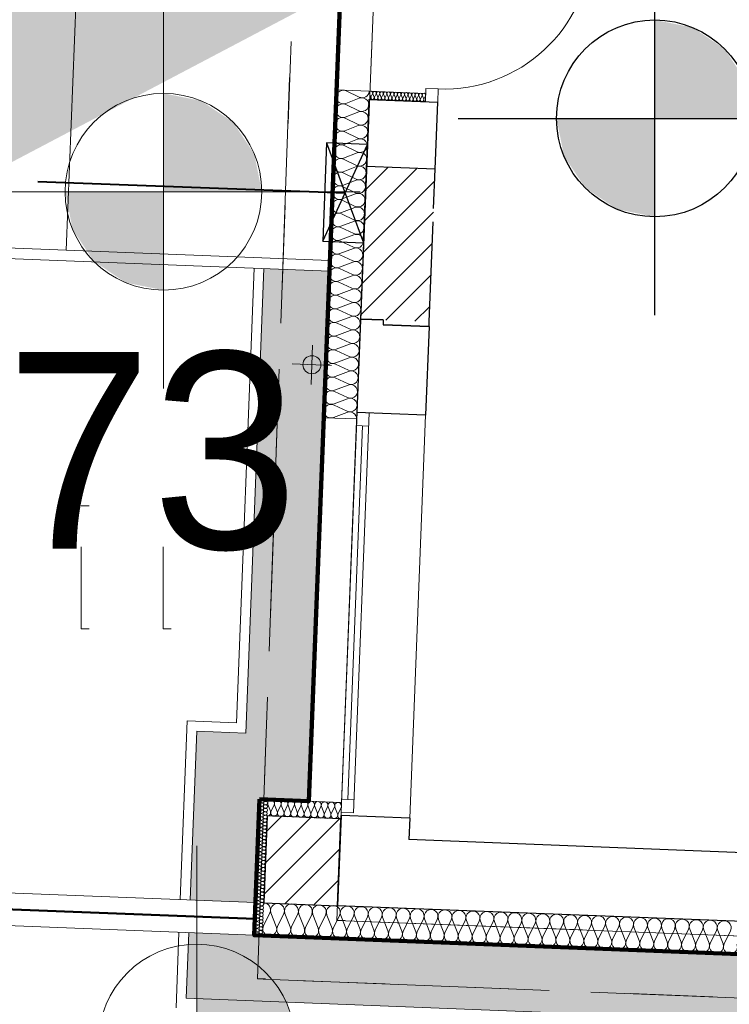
# Model space of a CAD drawing. Extents: x -134780 to 5540120, y 74663 to 5964901.
# Tile 22 of 71: x 5539577.62 to 5539581.95, y 5961325.86 to 5961331.86. Entities that reach past the tile are written whole.
import ezdxf

# ---------------------------------------------------------------- set-up
doc = ezdxf.new("R2010")
doc.units = 0
doc.header["$MEASUREMENT"] = 0
doc.set_wipeout_variables(frame=1)
doc.linetypes.add('L_0_03', pattern=[1, 0.5, -0.5])
doc.linetypes.add('L_0_06', pattern=[2, 1.5, -0.5])
for name, color, linetype, lineweight in [('0_Nr_Pióra__7', 7, 'Continuous', 13), ('312_budynek_ewidencyjny_Nr_Pióra__7', 7, 'Continuous', 13), ('_gaz', 2, 'Continuous', 90), ('Arch drogi_Nr_Pióra__21', 7, 'Continuous', 9), ('Arch rynny_Nr_Pióra__21', 7, 'Continuous', 9), ('Arch schody_Nr_Pióra__21', 7, 'Continuous', 9), ('Arch wyburzenia_Nr_Pióra__46', 5, 'Continuous', 13), ('Arch wykończenie_Nr_Pióra__46', 5, 'Continuous', 13), ('arch wypelnienia_Nr_Pióra__118', 7, 'Continuous', 211), ('arch wypelnienia_Nr_Pióra__55', 214, 'Continuous', 25), ('Arch ściany nośne_Nr_Pióra__21', 7, 'Continuous', 9), ('Arch ściany nośne_Nr_Pióra__27', 7, 'Continuous', 30), ('bt_Nr_Pióra__7', 7, 'Continuous', 13), ('INWENT RZĘDNE_Nr_Pióra__15', 214, 'Continuous', 25), ('INWENT RZĘDNE_Nr_Pióra__21', 7, 'Continuous', 9), ('INWENT.ŚCIANY_Nr_Pióra__1', 7, 'Continuous', 25), ('mapa', 7, 'Continuous', 13), ('trawnik_Nr_Pióra__7', 7, 'Continuous', 13), ('zasuwa_lub_zawor_Nr_Pióra__7', 7, 'Continuous', 13)]:
    doc.layers.add(name, color=color, linetype=linetype, lineweight=lineweight)
for name, color, linetype, lineweight, true_color in [('Arch balustrady_Nr_Pióra__86', 7, 'Continuous', 50, 0x5555ff), ('Arch ocieplenie_Nr_Pióra__22', 7, 'Continuous', 9, 0x7f7f7f), ('Arch okna_Nr_Pióra__4', 7, 'Continuous', 9, 0x029e21), ('arch wypelnienia_Nr_Pióra__17', 7, 'Continuous', 15, 0xdcd705)]:
    doc.layers.add(name, color=color, linetype=linetype, lineweight=lineweight, true_color=true_color)
for name, color, linetype in [('Arch ocieplenie', 7, 'Continuous'), ('gaz', 2, 'Continuous'), ('INWENT RZĘDNE', 7, 'Continuous')]:
    doc.layers.add(name, color=color, linetype=linetype)
doc.styles.add('GENERATED_STYLE_1', font='txt')
pattern_1 = [(45, (5539713.8376, 5961225.37486), (-0.09192388, 0.09192388), [])]

# ---------------------------------------------------------------- blocks, each defined once
blk = doc.blocks.new('Koty wysokościowe_17', base_point=(-135335.6, 105438.2))
at = {"layer": 'INWENT RZĘDNE_Nr_Pióra__21', "linetype": 'Continuous'}
for points in [[(-135335.6, 105438.2), (-134735.6, 105438.2), (-134781.3, 105667.8), (-134911.3, 105862.5), (-135106, 105992.5), (-135335.6, 106038.2)], [(-135335.6, 105438.2), (-135935.6, 105438.2), (-135889.9, 105208.6), (-135759.8, 105013.9), (-135565.2, 104883.9), (-135335.6, 104838.2)]]:
    blk.add_hatch(color=256, dxfattribs=at).paths.add_polyline_path(points, flags=0)
for p, q in [((-135335.6, 104238.2), (-135335.6, 106638.2)), ((-136535.6, 105438.2), (-134135.6, 105438.2))]:
    blk.add_line(p, q, dxfattribs=at)
blk.add_circle((-135335.6, 105438.2), 600, dxfattribs=at)
at = {"layer": 'INWENT RZĘDNE_Nr_Pióra__21', "insert": (-138528.9, 103038.5), "char_height": 1200, "attachment_point": 7, "style": 'GENERATED_STYLE_1'}
blk.add_mtext('{85,73}', dxfattribs=at)
blk = doc.blocks.new('Koty wysokościowe_15', base_point=(-135133.2, 100250.6))
at = {"layer": 'INWENT RZĘDNE_Nr_Pióra__21', "linetype": 'Continuous'}
blk.add_hatch(color=256, dxfattribs=at).paths.add_polyline_path([(-135133.2, 100250.6), (-134533.2, 100250.6), (-134578.9, 100480.2), (-134709, 100674.9), (-134903.6, 100804.9), (-135133.2, 100850.6)], flags=0)
blk.add_line((-135133.2, 99050.6), (-135133.2, 101450.6), dxfattribs=at)
blk.add_circle((-135133.2, 100250.6), 600, dxfattribs=at)
blk = doc.blocks.new('Koty wysokościowe_3', base_point=(-132337.8, 105885.6))
at = {"layer": 'INWENT RZĘDNE_Nr_Pióra__15', "linetype": 'Continuous'}
for points in [[(-132337.8, 105885.6), (-131737.8, 105885.6), (-131783.5, 106115.2), (-131913.6, 106309.9), (-132108.2, 106439.9), (-132337.8, 106485.6)], [(-132337.8, 105885.6), (-132937.8, 105885.6), (-132892.1, 105656), (-132762.1, 105461.3), (-132567.4, 105331.3), (-132337.8, 105285.6)]]:
    blk.add_hatch(color=256, dxfattribs=at).paths.add_polyline_path(points, flags=0)
for p, q in [((-132337.8, 104685.6), (-132337.8, 107085.6)), ((-133537.8, 105885.6), (-131137.8, 105885.6))]:
    blk.add_line(p, q, dxfattribs=at)
blk.add_circle((-132337.8, 105885.6), 600, dxfattribs=at)
blk = doc.blocks.new('Izolacja cieplna 14_34', base_point=(-133737.2, 105987.8))
at = {"layer": 'Arch ocieplenie_Nr_Pióra__22', "linetype": 'Continuous'}
for p, q in [((-134071.5, 106015.8), (-134079.6, 106036.4)), ((-134059.9, 106035.6), (-134069.7, 106015.7)), ((-134049.9, 106015), (-134058.1, 106035.5)), ((-134038.4, 106034.7), (-134048.1, 106014.9)), ((-134028.4, 106014.1), (-134036.5, 106034.7)), ((-134016.8, 106033.9), (-134026.6, 106014.1)), ((-134006.8, 106013.3), (-134015, 106033.8)), ((-133995.3, 106033.1), (-134005, 106013.2)), ((-133985.3, 106012.5), (-133993.5, 106033)), ((-133973.7, 106032.2), (-133983.5, 106012.4)), ((-133963.7, 106011.6), (-133971.9, 106032.1)), ((-133952.2, 106031.4), (-133961.9, 106011.5)), ((-133942.2, 106010.8), (-133950.4, 106031.3)), ((-133930.6, 106030.5), (-133940.4, 106010.7)), ((-133920.6, 106009.9), (-133928.8, 106030.5)), ((-133909.1, 106029.7), (-133918.8, 106009.9)), ((-133899.1, 106009.1), (-133907.3, 106029.6)), ((-133887.5, 106028.8), (-133897.3, 106009)), ((-133877.5, 106008.2), (-133885.7, 106028.8)), ((-133866, 106028), (-133875.7, 106008.2)), ((-133856, 106007.4), (-133864.2, 106027.9)), ((-133844.4, 106027.2), (-133854.2, 106007.3)), ((-133834.5, 106006.6), (-133842.6, 106027.1)), ((-133822.9, 106026.3), (-133832.6, 106006.5)), ((-133812.9, 106005.7), (-133821.1, 106026.3)), ((-133801.3, 106025.5), (-133811.1, 106005.6)), ((-133791.4, 106004.9), (-133799.5, 106025.4)), ((-133779.8, 106024.6), (-133789.6, 106004.8)), ((-133769.8, 106004), (-133778, 106024.6)), ((-133758.3, 106023.8), (-133768, 106004)), ((-133748.3, 106003.2), (-133756.4, 106023.7)), ((-133736.7, 106023), (-133746.5, 106003.1))]:
    blk.add_line(p, q, dxfattribs=at)
for centre, start_param, end_param in [((-134081.5, 106011.9), 1.570796, 3.554385), ((-134069.6, 106040.2), 2.728799, 6.695979), ((-134059.9, 106011.1), 5.870392, 9.837571), ((-134048.1, 106039.4), 2.728799, 6.695979), ((-134026.5, 106038.5), 2.728799, 6.695979), ((-134005, 106037.7), 2.728799, 6.695979), ((-133983.4, 106036.9), 2.728799, 6.695979), ((-133961.9, 106036), 2.728799, 6.695979), ((-133940.3, 106035.2), 2.728799, 6.695979), ((-133918.8, 106034.3), 2.728799, 6.695979), ((-133897.2, 106033.5), 2.728799, 6.695979), ((-133875.7, 106032.7), 2.728799, 6.695979), ((-133854.1, 106031.8), 2.728799, 6.695979), ((-133832.6, 106031), 2.728799, 6.695979), ((-133811, 106030.1), 2.728799, 6.695979), ((-133789.5, 106029.3), 2.728799, 6.695979), ((-133768, 106028.4), 2.728799, 6.695979), ((-133746.4, 106027.6), 2.728799, 6.695979), ((-134038.4, 106010.3), 5.870392, 9.837571), ((-134016.9, 106009.4), 5.870392, 9.837571), ((-133995.3, 106008.6), 5.870392, 9.837571), ((-133973.8, 106007.7), 5.870392, 9.837571), ((-133952.2, 106006.9), 5.870392, 9.837571), ((-133930.7, 106006), 5.870392, 9.837571), ((-133909.1, 106005.2), 5.870392, 9.837571), ((-133887.6, 106004.4), 5.870392, 9.837571), ((-133866, 106003.5), 5.870392, 9.837571), ((-133844.5, 106002.7), 5.870392, 9.837571), ((-133822.9, 106001.8), 5.870392, 9.837571), ((-133801.4, 106001), 5.870392, 9.837571), ((-133779.9, 106000.2), 5.870392, 9.837571), ((-133758.3, 105999.3), 5.870392, 9.837571), ((-133736.8, 105998.5), 5.870392, 7.853982)]:
    blk.add_ellipse(centre, major_axis=(-10.8, 0.4), ratio=0.986338, start_param=start_param, end_param=end_param, dxfattribs=at)
blk = doc.blocks.new('Izolacja cieplna 14_18', base_point=(-134080, 106051.3))
at = {"layer": 'Arch ocieplenie_Nr_Pióra__22', "linetype": 'Continuous'}
for p, q in [((-134220.4, 106053.3), (-134141, 106015.5)), ((-134223.6, 105970), (-134144.3, 105932.2)), ((-134141.3, 106008.5), (-134223.4, 105977)), ((-134144.5, 105925.2), (-134226.6, 105893.7)), ((-134147.8, 105841.9), (-134229.9, 105810.5)), ((-134226.9, 105886.7), (-134147.5, 105848.9)), ((-134230.2, 105803.5), (-134150.8, 105765.7)), ((-134233.4, 105720.2), (-134154, 105682.4)), ((-134151, 105758.7), (-134233.1, 105727.2)), ((-134154.3, 105675.4), (-134236.4, 105643.9)), ((-134236.7, 105636.9), (-134157.3, 105599.1)), ((-134239.9, 105553.6), (-134160.5, 105515.9)), ((-134157.6, 105592.1), (-134239.6, 105560.6)), ((-134160.8, 105508.9), (-134242.9, 105477.4)), ((-134164.1, 105425.6), (-134246.2, 105394.1)), ((-134243.2, 105470.4), (-134163.8, 105432.6)), ((-134246.4, 105387.1), (-134167, 105349.3)), ((-134249.7, 105303.8), (-134170.3, 105266)), ((-134167.3, 105342.3), (-134249.4, 105310.8)), ((-134170.6, 105259), (-134252.7, 105227.6)), ((-134173.8, 105175.8), (-134255.9, 105144.3)), ((-134252.9, 105220.6), (-134173.6, 105182.8)), ((-134256.2, 105137.3), (-134176.8, 105099.5)), ((-134177.1, 105092.5), (-134259.2, 105061)), ((-134180.3, 105009.2), (-134262.4, 104977.8)), ((-134259.5, 105054), (-134180.1, 105016.2)), ((-134262.7, 104970.8), (-134183.3, 104933)), ((-134266, 104887.5), (-134186.6, 104849.7)), ((-134183.6, 104926), (-134265.7, 104894.5)), ((-134186.8, 104842.7), (-134268.9, 104811.2)), ((-134190.1, 104759.4), (-134272.2, 104727.9)), ((-134269.2, 104804.2), (-134189.8, 104766.4)), ((-134272.5, 104721), (-134193.1, 104683.2)), ((-134275.7, 104637.7), (-134196.3, 104599.9)), ((-134193.4, 104676.2), (-134275.5, 104644.7)), ((-134196.6, 104592.9), (-134278.7, 104561.4)), ((-134279, 104554.4), (-134199.6, 104516.6)), ((-134282.2, 104471.1), (-134202.8, 104433.3)), ((-134199.9, 104509.6), (-134282, 104478.1)), ((-134203.1, 104426.4), (-134285.2, 104394.9)), ((-134206.4, 104343.1), (-134288.5, 104311.6)), ((-134285.5, 104387.9), (-134206.1, 104350.1)), ((-134288.7, 104304.6), (-134209.4, 104266.8)), ((-134292, 104221.3), (-134212.6, 104183.5)), ((-134209.6, 104259.8), (-134291.7, 104228.3)), ((-134212.9, 104176.5), (-134295, 104145.1)), ((-134295.3, 104138.1), (-134215.9, 104100.3)), ((-134216.1, 104093.3), (-134298.2, 104061.8))]:
    blk.add_line(p, q, dxfattribs=at)
for centre, start_param, end_param in [((-134238.9, 106015.8), 1.158003, 5.125183), ((-134122.5, 106052.9), 4.299596, 6.283185), ((-134242.2, 105932.5), 1.158003, 5.125183), ((-134125.7, 105969.7), 4.299595, 8.266774), ((-134129, 105886.4), 4.299595, 8.266774), ((-134245.4, 105849.3), 1.158003, 5.125183), ((-134132.2, 105803.1), 4.299595, 8.266774), ((-134248.7, 105766), 1.158003, 5.125183), ((-134252, 105682.7), 1.158003, 5.125183), ((-134135.5, 105719.9), 4.299595, 8.266774), ((-134138.7, 105636.6), 4.299595, 8.266774), ((-134255.2, 105599.4), 1.158003, 5.125183), ((-134142, 105553.3), 4.299595, 8.266774), ((-134258.5, 105516.2), 1.158003, 5.125183), ((-134261.7, 105432.9), 1.158003, 5.125183), ((-134145.2, 105470.1), 4.299595, 8.266774), ((-134148.5, 105386.8), 4.299595, 8.266774), ((-134265, 105349.6), 1.158003, 5.125183), ((-134268.2, 105266.4), 1.158003, 5.125183), ((-134151.8, 105303.5), 4.299595, 8.266774), ((-134155, 105220.2), 4.299595, 8.266774), ((-134271.5, 105183.1), 1.158003, 5.125183), ((-134158.3, 105137), 4.299595, 8.266774), ((-134274.7, 105099.8), 1.158003, 5.125183), ((-134278, 105016.6), 1.158003, 5.125183), ((-134161.5, 105053.7), 4.299595, 8.266774), ((-134164.8, 104970.4), 4.299595, 8.266774), ((-134281.2, 104933.3), 1.158003, 5.125183), ((-134284.5, 104850), 1.158003, 5.125183), ((-134168, 104887.2), 4.299595, 8.266774), ((-134171.3, 104803.9), 4.299595, 8.266774), ((-134287.8, 104766.7), 1.158003, 5.125183), ((-134174.5, 104720.6), 4.299595, 8.266774), ((-134291, 104683.5), 1.158003, 5.125183), ((-134294.3, 104600.2), 1.158003, 5.125183), ((-134177.8, 104637.4), 4.299595, 8.266774), ((-134181, 104554.1), 4.299595, 8.266774), ((-134297.5, 104516.9), 1.158003, 5.125183), ((-134184.3, 104470.8), 4.299595, 8.266774), ((-134300.8, 104433.7), 1.158003, 5.125183), ((-134304, 104350.4), 1.158003, 5.125183), ((-134187.6, 104387.5), 4.299595, 8.266774), ((-134190.8, 104304.3), 4.299595, 8.266774), ((-134307.3, 104267.1), 1.158003, 5.125183), ((-134310.5, 104183.9), 1.158003, 5.125183), ((-134194.1, 104221), 4.299595, 8.266774), ((-134197.3, 104137.7), 4.299595, 8.266774), ((-134313.8, 104100.6), 1.158003, 5.125183), ((-134200.6, 104054.5), 6.283185, 8.266774)]:
    blk.add_ellipse(centre, major_axis=(42.5, -1.7), ratio=0.979571, start_param=start_param, end_param=end_param, dxfattribs=at)
blk = doc.blocks.new('Izolacja cieplna 14_17', base_point=(-127569.2, 100823))
at = {"layer": 'Arch ocieplenie_Nr_Pióra__22', "linetype": 'Continuous'}
for p, q in [((-134687.1, 101041.6), (-134725.6, 100962.2)), ((-134647.6, 100959.2), (-134679.9, 101041.3)), ((-134601.9, 101038.2), (-134640.5, 100958.9)), ((-134562.5, 100955.8), (-134594.7, 101038)), ((-134516.7, 101034.9), (-134555.3, 100955.6)), ((-134477.3, 100952.5), (-134509.6, 101034.6)), ((-134431.5, 101031.6), (-134470.1, 100952.2)), ((-134392.1, 100949.2), (-134424.4, 101031.3)), ((-134346.4, 101028.3), (-134384.9, 100948.9)), ((-134306.9, 100945.8), (-134339.2, 101028)), ((-134261.2, 101024.9), (-134299.8, 100945.6)), ((-134221.8, 100942.5), (-134254, 101024.6)), ((-134176, 101021.6), (-134214.6, 100942.2)), ((-134136.6, 100939.2), (-134168.9, 101021.3)), ((-134090.8, 101018.3), (-134129.4, 100938.9)), ((-134051.4, 100935.9), (-134083.7, 101018)), ((-134005.7, 101014.9), (-134044.3, 100935.6)), ((-133966.2, 100932.5), (-133998.5, 101014.7)), ((-133920.5, 101011.6), (-133959.1, 100932.3)), ((-133881.1, 100929.2), (-133913.3, 101011.3)), ((-133835.3, 101008.3), (-133873.9, 100928.9)), ((-133795.9, 100925.9), (-133828.2, 101008)), ((-133750.1, 101005), (-133788.7, 100925.6)), ((-133710.7, 100922.5), (-133743, 101004.7)), ((-133665, 101001.6), (-133703.6, 100922.3)), ((-133625.5, 100919.2), (-133657.8, 101001.3)), ((-133579.8, 100998.3), (-133618.4, 100918.9)), ((-133540.4, 100915.9), (-133572.6, 100998)), ((-133494.6, 100995), (-133533.2, 100915.6)), ((-133455.2, 100912.6), (-133487.5, 100994.7)), ((-133409.5, 100991.6), (-133448, 100912.3)), ((-133370, 100909.2), (-133402.3, 100991.4)), ((-133324.3, 100988.3), (-133362.9, 100908.9)), ((-133284.9, 100905.9), (-133317.1, 100988)), ((-133239.1, 100985), (-133277.7, 100905.6)), ((-133199.7, 100902.6), (-133232, 100984.7)), ((-133153.9, 100981.6), (-133192.5, 100902.3)), ((-133114.5, 100899.2), (-133146.8, 100981.4)), ((-133068.8, 100978.3), (-133107.4, 100899)), ((-133029.3, 100895.9), (-133061.6, 100978)), ((-132983.6, 100975), (-133022.2, 100895.6)), ((-132944.2, 100892.6), (-132976.4, 100974.7)), ((-132898.4, 100971.7), (-132937, 100892.3)), ((-132859, 100889.3), (-132891.3, 100971.4)), ((-132813.2, 100968.3), (-132851.8, 100889)), ((-132773.8, 100885.9), (-132806.1, 100968)), ((-132728.1, 100965), (-132766.7, 100885.6)), ((-132688.6, 100882.6), (-132720.9, 100964.7)), ((-132642.9, 100961.7), (-132681.5, 100882.3)), ((-132603.5, 100879.3), (-132635.7, 100961.4)), ((-132557.7, 100958.3), (-132596.3, 100879)), ((-132518.3, 100875.9), (-132550.6, 100958.1)), ((-132472.6, 100955), (-132511.1, 100875.7)), ((-132433.1, 100872.6), (-132465.4, 100954.7)), ((-132387.4, 100951.7), (-132426, 100872.3)), ((-132348, 100869.3), (-132380.2, 100951.4)), ((-132302.2, 100948.4), (-132340.8, 100869)), ((-132262.8, 100865.9), (-132295.1, 100948.1)), ((-132217, 100945), (-132255.6, 100865.7)), ((-132177.6, 100862.6), (-132209.9, 100944.7)), ((-132131.9, 100941.7), (-132170.4, 100862.3)), ((-132092.4, 100859.3), (-132124.7, 100941.4)), ((-132046.7, 100938.4), (-132085.3, 100859)), ((-132007.3, 100856), (-132039.5, 100938.1)), ((-131961.5, 100935), (-132000.1, 100855.7)), ((-131922.1, 100852.6), (-131954.4, 100934.8)), ((-131876.3, 100931.7), (-131914.9, 100852.3))]:
    blk.add_line(p, q, dxfattribs=at)
for centre, start_param, end_param in [((-134725.4, 101060.1), 2.7288, 4.712389), ((-134640.2, 101056.8), 2.7288, 6.695979), ((-134555, 101053.5), 2.7288, 6.695979), ((-134469.9, 101050.2), 2.7288, 6.695979), ((-134384.7, 101046.8), 2.7288, 6.695979), ((-134299.5, 101043.5), 2.7288, 6.695979), ((-134214.4, 101040.2), 2.7288, 6.695979), ((-134129.2, 101036.8), 2.7288, 6.695979), ((-134044, 101033.5), 2.7288, 6.695979), ((-133958.8, 101030.2), 2.7288, 6.695979), ((-133873.7, 101026.9), 2.7288, 6.695979), ((-133788.5, 101023.5), 2.7288, 6.695979), ((-133703.3, 101020.2), 2.7288, 6.695979), ((-133618.1, 101016.9), 2.7288, 6.695979), ((-133533, 101013.5), 2.7288, 6.695979), ((-133447.8, 101010.2), 2.7288, 6.695979), ((-133362.6, 101006.9), 2.7288, 6.695979), ((-133277.5, 101003.6), 2.7288, 6.695979), ((-133192.3, 101000.2), 2.7288, 6.695979), ((-133107.1, 100996.9), 2.7288, 6.695979), ((-133021.9, 100993.6), 2.7288, 6.695979), ((-132936.8, 100990.2), 2.7288, 6.695979), ((-132851.6, 100986.9), 2.7288, 6.695979), ((-132766.4, 100983.6), 2.7288, 6.695979), ((-132681.2, 100980.2), 2.7288, 6.695979), ((-132596.1, 100976.9), 2.7288, 6.695979), ((-132510.9, 100973.6), 2.7288, 6.695979), ((-132425.7, 100970.3), 2.7288, 6.695979), ((-132340.5, 100966.9), 2.7288, 6.695979), ((-132255.4, 100963.6), 2.7288, 6.695979), ((-132170.2, 100960.3), 2.7288, 6.695979), ((-132085, 100956.9), 2.7288, 6.695979), ((-131999.9, 100953.6), 2.7288, 6.695979), ((-131914.7, 100950.3), 2.7288, 6.695979), ((-134687.3, 100943.6), 5.870392, 9.837571), ((-134602.1, 100940.3), 5.870392, 9.837571), ((-134517, 100937), 5.870392, 9.837571), ((-134431.8, 100933.7), 5.870392, 9.837571), ((-134346.6, 100930.3), 5.870392, 9.837571), ((-134261.4, 100927), 5.870392, 9.837571), ((-134176.3, 100923.7), 5.870392, 9.837571), ((-134091.1, 100920.3), 5.870392, 9.837571), ((-134005.9, 100917), 5.870392, 9.837571), ((-133920.7, 100913.7), 5.870392, 9.837571), ((-133835.6, 100910.3), 5.870392, 9.837571), ((-133750.4, 100907), 5.870392, 9.837571), ((-133665.2, 100903.7), 5.870392, 9.837571), ((-133580, 100900.4), 5.870392, 9.837571), ((-133494.9, 100897), 5.870392, 9.837571), ((-133409.7, 100893.7), 5.870392, 9.837571), ((-133324.5, 100890.4), 5.870392, 9.837571), ((-133239.4, 100887), 5.870392, 9.837571), ((-133154.2, 100883.7), 5.870392, 9.837571), ((-133069, 100880.4), 5.870392, 9.837571), ((-132983.8, 100877.1), 5.870392, 9.837571), ((-132898.7, 100873.7), 5.870392, 9.837571), ((-132813.5, 100870.4), 5.870392, 9.837571), ((-132728.3, 100867.1), 5.870392, 9.837571), ((-132643.1, 100863.7), 5.870392, 9.837571), ((-132558, 100860.4), 5.870392, 9.837571), ((-132472.8, 100857.1), 5.870392, 9.837571), ((-132387.6, 100853.7), 5.870392, 9.837571), ((-132302.5, 100850.4), 5.870392, 9.837571), ((-132217.3, 100847.1), 5.870392, 9.837571), ((-132132.1, 100843.8), 5.870392, 9.837571), ((-132046.9, 100840.4), 5.870392, 9.837571), ((-131961.8, 100837.1), 5.870392, 9.837571), ((-131876.6, 100833.8), 5.870392, 9.837571)]:
    blk.add_ellipse(centre, major_axis=(-42.6, 1.7), ratio=0.998042, start_param=start_param, end_param=end_param, dxfattribs=at)
blk = doc.blocks.new('Izolacja cieplna 14_16', base_point=(-134253.4, 101614.7))
at = {"layer": 'Arch ocieplenie_Nr_Pióra__22', "linetype": 'Continuous'}
for p, q in [((-134683.1, 101661.3), (-134698.6, 101702.3)), ((-134661.1, 101700.9), (-134679.7, 101661.2)), ((-134642.3, 101659.7), (-134657.7, 101700.7)), ((-134620.3, 101699.3), (-134638.8, 101659.6)), ((-134601.4, 101658.1), (-134616.8, 101699.1)), ((-134579.4, 101697.7), (-134598, 101658)), ((-134560.5, 101656.5), (-134575.9, 101697.5)), ((-134538.5, 101696.1), (-134557.1, 101656.4)), ((-134519.6, 101654.9), (-134535.1, 101695.9)), ((-134497.6, 101694.5), (-134516.2, 101654.8)), ((-134478.8, 101653.3), (-134494.2, 101694.3)), ((-134456.7, 101692.9), (-134475.3, 101653.2)), ((-134437.9, 101651.7), (-134453.3, 101692.7)), ((-134415.9, 101691.3), (-134434.4, 101651.6)), ((-134397, 101650.1), (-134412.4, 101691.1)), ((-134375, 101689.7), (-134393.6, 101650)), ((-134356.1, 101648.5), (-134371.6, 101689.5)), ((-134334.1, 101688.1), (-134352.7, 101648.4)), ((-134315.2, 101646.9), (-134330.7, 101687.9)), ((-134293.2, 101686.5), (-134311.8, 101646.8)), ((-134274.4, 101645.3), (-134289.8, 101686.3)), ((-134252.4, 101684.9), (-134270.9, 101645.2))]:
    blk.add_line(p, q, dxfattribs=at)
for centre, start_param, end_param in [((-134679.5, 101710.1), 1.158003, 5.125183), ((-134638.6, 101708.5), 1.158003, 5.125183), ((-134597.8, 101706.9), 1.158003, 5.125183), ((-134556.9, 101705.3), 1.158003, 5.125183), ((-134516, 101703.7), 1.158003, 5.125183), ((-134475.1, 101702.1), 1.158003, 5.125183), ((-134434.3, 101700.5), 1.158003, 5.125183), ((-134393.4, 101698.9), 1.158003, 5.125183), ((-134352.5, 101697.3), 1.158003, 5.125183), ((-134311.6, 101695.7), 1.158003, 5.125183), ((-134270.7, 101694.1), 1.158003, 5.125183), ((-134702.2, 101653.5), 0, 1.983589), ((-134661.3, 101651.9), 4.299595, 8.266774), ((-134620.4, 101650.3), 4.299595, 8.266774), ((-134579.6, 101648.7), 4.299595, 8.266774), ((-134538.7, 101647.1), 4.299595, 8.266774), ((-134497.8, 101645.5), 4.299595, 8.266774), ((-134456.9, 101643.9), 4.299595, 8.266774), ((-134416.1, 101642.3), 4.299595, 8.266774), ((-134375.2, 101640.7), 4.299595, 8.266774), ((-134334.3, 101639.1), 4.299595, 8.266774), ((-134293.4, 101637.5), 4.299595, 8.266774), ((-134252.5, 101635.9), 4.299596, 6.283185)]:
    blk.add_ellipse(centre, major_axis=(-0.8, -21.3), ratio=0.961761, start_param=start_param, end_param=end_param, dxfattribs=at)
blk = doc.blocks.new('Izolacja cieplna 14_15', base_point=(-134699.1, 101732.2))
at = {"layer": 'Arch ocieplenie_Nr_Pióra__22', "linetype": 'Continuous'}
for p, q in [((-134715.3, 101700), (-134735.8, 101691.9)), ((-134735.1, 101711.4), (-134715.2, 101701.7)), ((-134714.5, 101721.2), (-134735, 101713.2)), ((-134734.2, 101732.6), (-134714.4, 101723)), ((-134717.8, 101636.2), (-134738.3, 101628.1)), ((-134737.6, 101647.6), (-134717.7, 101637.9)), ((-134717, 101657.4), (-134737.5, 101649.4)), ((-134716.1, 101678.7), (-134736.7, 101670.6)), ((-134736.7, 101668.8), (-134716.9, 101659.2)), ((-134735.9, 101690.1), (-134716.1, 101680.5)), ((-134740.1, 101583.8), (-134720.2, 101574.1)), ((-134719.5, 101593.6), (-134740, 101585.6)), ((-134718.6, 101614.9), (-134739.2, 101606.8)), ((-134739.2, 101605.1), (-134719.4, 101595.4)), ((-134738.4, 101626.3), (-134718.6, 101616.7)), ((-134721.9, 101529.8), (-134742.5, 101521.8)), ((-134742.5, 101520), (-134722.7, 101510.4)), ((-134741.7, 101541.3), (-134721.9, 101531.6)), ((-134721.1, 101551.1), (-134741.6, 101543)), ((-134740.9, 101562.5), (-134721, 101552.9)), ((-134720.3, 101572.4), (-134740.8, 101564.3)), ((-134724.4, 101466), (-134745, 101458)), ((-134745, 101456.2), (-134725.2, 101446.6)), ((-134744.2, 101477.5), (-134724.4, 101467.8)), ((-134723.6, 101487.3), (-134744.1, 101479.2)), ((-134743.4, 101498.7), (-134723.5, 101489.1)), ((-134722.8, 101508.6), (-134743.3, 101500.5)), ((-134726.9, 101402.2), (-134747.5, 101394.2)), ((-134746.7, 101413.7), (-134726.9, 101404)), ((-134726.1, 101423.5), (-134746.6, 101415.4)), ((-134745.9, 101434.9), (-134726, 101425.3)), ((-134725.3, 101444.8), (-134745.8, 101436.7)), ((-134729.4, 101338.4), (-134750, 101330.4)), ((-134749.2, 101349.9), (-134729.4, 101340.2)), ((-134728.6, 101359.7), (-134749.1, 101351.6)), ((-134748.4, 101371.1), (-134728.5, 101361.5)), ((-134727.8, 101381), (-134748.3, 101372.9)), ((-134747.5, 101392.4), (-134727.7, 101382.8)), ((-134731.9, 101274.6), (-134752.5, 101266.6)), ((-134751.7, 101286.1), (-134731.9, 101276.4)), ((-134731.1, 101295.9), (-134751.6, 101287.8)), ((-134750.9, 101307.3), (-134731, 101297.7)), ((-134730.3, 101317.2), (-134750.8, 101309.1)), ((-134750, 101328.6), (-134730.2, 101319)), ((-134754.2, 101222.3), (-134734.3, 101212.6)), ((-134733.6, 101232.1), (-134754.1, 101224.1)), ((-134753.4, 101243.5), (-134733.5, 101233.9)), ((-134732.8, 101253.4), (-134753.3, 101245.3)), ((-134752.5, 101264.8), (-134732.7, 101255.2)), ((-134756.7, 101158.5), (-134736.8, 101148.8)), ((-134736.1, 101168.3), (-134756.6, 101160.3)), ((-134735.2, 101189.6), (-134755.8, 101181.5)), ((-134755.8, 101179.7), (-134736, 101170.1)), ((-134755, 101201), (-134735.2, 101191.4)), ((-134734.4, 101210.8), (-134754.9, 101202.8)), ((-134759.2, 101094.7), (-134739.3, 101085)), ((-134738.6, 101104.5), (-134759.1, 101096.5)), ((-134737.7, 101125.8), (-134758.3, 101117.7)), ((-134758.3, 101115.9), (-134738.5, 101106.3)), ((-134757.5, 101137.2), (-134737.7, 101127.6)), ((-134736.9, 101147), (-134757.4, 101139)), ((-134741.1, 101040.7), (-134761.6, 101032.7)), ((-134740.2, 101062), (-134760.8, 101053.9)), ((-134760.8, 101052.1), (-134741, 101042.5)), ((-134760, 101073.4), (-134740.2, 101063.8)), ((-134739.4, 101083.2), (-134759.9, 101075.2)), ((-134743.6, 100976.9), (-134764.1, 100968.9)), ((-134742.7, 100998.2), (-134763.3, 100990.1)), ((-134763.3, 100988.3), (-134743.5, 100978.7)), ((-134762.5, 101009.6), (-134742.7, 101000)), ((-134741.9, 101019.5), (-134762.4, 101011.4)), ((-134761.7, 101030.9), (-134741.8, 101021.2)), ((-134746.1, 100913.1), (-134766.6, 100905.1)), ((-134745.2, 100934.4), (-134765.8, 100926.3)), ((-134765.8, 100924.5), (-134746, 100914.9)), ((-134765, 100945.8), (-134745.2, 100936.2)), ((-134744.4, 100955.7), (-134764.9, 100947.6)), ((-134764.2, 100967.1), (-134744.3, 100957.4))]:
    blk.add_line(p, q, dxfattribs=at)
for centre, start_param, end_param in [((-134739.7, 101701.8), 2.728799, 6.695979), ((-134738.9, 101723.1), 2.728799, 6.695979), ((-134711.4, 101690.1), 5.870392, 9.837571), ((-134710.6, 101711.3), 5.870392, 9.837571), ((-134709.8, 101732.6), 5.870392, 7.853982), ((-134742.2, 101638), 2.728799, 6.695979), ((-134741.4, 101659.3), 2.728799, 6.695979), ((-134740.5, 101680.5), 2.728799, 6.695979), ((-134713.9, 101626.3), 5.870392, 9.837571), ((-134713.1, 101647.5), 5.870392, 9.837571), ((-134712.2, 101668.8), 5.870392, 9.837571), ((-134744.7, 101574.2), 2.728799, 6.695979), ((-134743.9, 101595.5), 2.728799, 6.695979), ((-134743, 101616.7), 2.728799, 6.695979), ((-134716.4, 101562.5), 5.870392, 9.837571), ((-134715.6, 101583.7), 5.870392, 9.837571), ((-134714.7, 101605), 5.870392, 9.837571), ((-134747.2, 101510.4), 2.728799, 6.695979), ((-134746.4, 101531.7), 2.728799, 6.695979), ((-134745.5, 101552.9), 2.728799, 6.695979), ((-134718.1, 101519.9), 5.870392, 9.837571), ((-134717.2, 101541.2), 5.870392, 9.837571), ((-134749.7, 101446.6), 2.728799, 6.695979), ((-134748.9, 101467.9), 2.728799, 6.695979), ((-134748, 101489.1), 2.728799, 6.695979), ((-134720.6, 101456.1), 5.870392, 9.837571), ((-134719.7, 101477.4), 5.870392, 9.837571), ((-134718.9, 101498.7), 5.870392, 9.837571), ((-134752.2, 101382.8), 2.728799, 6.695979), ((-134751.3, 101404.1), 2.728799, 6.695979), ((-134750.5, 101425.4), 2.728799, 6.695979), ((-134723.1, 101392.3), 5.870392, 9.837571), ((-134722.2, 101413.6), 5.870392, 9.837571), ((-134721.4, 101434.9), 5.870392, 9.837571), ((-134753.8, 101340.3), 2.728799, 6.695979), ((-134753, 101361.6), 2.728799, 6.695979), ((-134725.5, 101328.5), 5.870392, 9.837571), ((-134724.7, 101349.8), 5.870392, 9.837571), ((-134723.9, 101371.1), 5.870392, 9.837571), ((-134756.3, 101276.5), 2.728799, 6.695979), ((-134755.5, 101297.8), 2.728799, 6.695979), ((-134754.7, 101319), 2.728799, 6.695979), ((-134728, 101264.7), 5.870392, 9.837571), ((-134727.2, 101286), 5.870392, 9.837571), ((-134726.4, 101307.3), 5.870392, 9.837571), ((-134758.8, 101212.7), 2.728799, 6.695979), ((-134758, 101234), 2.728799, 6.695979), ((-134757.2, 101255.2), 2.728799, 6.695979), ((-134729.7, 101222.2), 5.870392, 9.837571), ((-134728.9, 101243.5), 5.870392, 9.837571), ((-134761.3, 101148.9), 2.728799, 6.695979), ((-134760.5, 101170.2), 2.728799, 6.695979), ((-134759.7, 101191.4), 2.728799, 6.695979), ((-134732.2, 101158.4), 5.870392, 9.837571), ((-134731.4, 101179.7), 5.870392, 9.837571), ((-134730.5, 101200.9), 5.870392, 9.837571), ((-134763.8, 101085.1), 2.728799, 6.695979), ((-134763, 101106.4), 2.728799, 6.695979), ((-134762.2, 101127.6), 2.728799, 6.695979), ((-134734.7, 101094.6), 5.870392, 9.837571), ((-134733.9, 101115.9), 5.870392, 9.837571), ((-134733, 101137.1), 5.870392, 9.837571), ((-134765.5, 101042.6), 2.728799, 6.695979), ((-134764.6, 101063.8), 2.728799, 6.695979), ((-134737.2, 101030.8), 5.870392, 9.837571), ((-134736.4, 101052.1), 5.870392, 9.837571), ((-134735.5, 101073.3), 5.870392, 9.837571), ((-134768, 100978.8), 2.728799, 6.695979), ((-134767.1, 101000), 2.728799, 6.695979), ((-134766.3, 101021.3), 2.728799, 6.695979), ((-134739.7, 100967), 5.870392, 9.837571), ((-134738.8, 100988.3), 5.870392, 9.837571), ((-134738, 101009.5), 5.870392, 9.837571), ((-134770.5, 100915), 2.728799, 6.695979), ((-134769.6, 100936.2), 2.728799, 6.695979), ((-134768.8, 100957.5), 2.728799, 6.695979), ((-134742.2, 100903.2), 1.570796, 3.554385), ((-134741.3, 100924.5), 5.870392, 9.837571), ((-134740.5, 100945.7), 5.870392, 9.837571)]:
    blk.add_ellipse(centre, major_axis=(-0.4, -10.6), ratio=0.999328, start_param=start_param, end_param=end_param, dxfattribs=at)
blk = doc.blocks.new('mapa')
at = {"layer": 'arch wypelnienia_Nr_Pióra__17', "linetype": 'Continuous', "lineweight": 0}
for points in [[(5539578.7044, 5961327.5243), (5539578.6642, 5961326.4951), (5539579.0639, 5961326.4795), (5539579.0885, 5961327.109), (5539579.3883, 5961327.0973), (5539579.4797, 5961329.4355), (5539579.4922, 5961329.7552), (5539579.5146, 5961330.3298), (5539579.1149, 5961330.3454), (5539579.0042, 5961327.5126)], [(5539578.6564, 5961326.2952), (5539578.6408, 5961325.8955), (5539585.7403, 5961325.618), (5539585.756, 5961326.0177), (5539579.0561, 5961326.2796)]]:
    blk.add_hatch(color=253, dxfattribs=at).paths.add_polyline_path(points, flags=0)
at = {"layer": 'arch wypelnienia_Nr_Pióra__55', "linetype": 'Continuous'}
blk.add_hatch(color=252, dxfattribs=at).paths.add_polyline_path([(5539579.3385, 5961331.9212), (5539577.3475, 5961330.8731), (5539577.4353, 5961333.1214)], flags=0)
at = {"layer": 'Arch ściany nośne_Nr_Pióra__21', "linetype": 'Continuous'}
h = blk.add_hatch(dxfattribs=at)
h.set_pattern_fill('Common_Brick', color=252, scale=0.001, style=0, pattern_type=2)
h.set_pattern_definition(pattern_1)
h.paths.add_polyline_path([(5539580.123, 5961330.0208), (5539580.1593, 5961330.9501), (5539579.7397, 5961330.9665), (5539579.7033, 5961330.0372)], flags=0)
h = blk.add_hatch(dxfattribs=at)
h.set_pattern_fill('Common_Brick', color=252, scale=0.001, style=0, pattern_type=2)
h.set_pattern_definition(pattern_1)
h.paths.add_polyline_path([(5539579.5842, 5961326.9895), (5539579.1346, 5961327.0071), (5539579.1139, 5961326.4775), (5539579.5635, 5961326.4599)], flags=0)
at = {"layer": '0_Nr_Pióra__7', "color": 252, "linetype": 'Continuous'}
for p, q in [((5539577.999, 5961328.899), (5539578.049, 5961328.899)), ((5539578.499, 5961328.899), (5539578.549, 5961328.899)), ((5539577.999, 5961328.149), (5539578.049, 5961328.149)), ((5539578.499, 5961328.149), (5539578.549, 5961328.149)), ((5539579.56, 5961326.37), (5539579.61, 5961326.37)), ((5539579.56, 5961326.37), (5539579.61, 5961326.37)), ((5539579.56, 5961326.37), (5539579.61, 5961326.37)), ((5539579.075, 5961326.014), (5539579.125, 5961326.014))]:
    blk.add_line(p, q, dxfattribs=at)
at = {"layer": '312_budynek_ewidencyjny_Nr_Pióra__7', "color": 252, "linetype": 'Continuous', "flags": 128}
for points in [[(5539579.56, 5961326.37), (5539580.53, 5961350.62)], [(5539592.23, 5961325.88), (5539579.56, 5961326.37)]]:
    blk.add_lwpolyline(points, dxfattribs=at)
at = {"layer": 'Arch balustrady_Nr_Pióra__86', "color": 253, "linetype": 'Continuous'}
blk.add_line((5539571.8155, 5961326.6627), (5539579.06, 5961326.3795), dxfattribs=at)
at = {"layer": 'Arch drogi_Nr_Pióra__21', "linetype": 'Continuous'}
for p, q in [((5539578.9466, 5961327.5749), (5539579.055, 5961330.3478)), ((5539579.0042, 5961327.5126), (5539579.1149, 5961330.3454)), ((5539578.6042, 5961326.4974), (5539578.6468, 5961327.5866)), ((5539578.6468, 5961327.5866), (5539578.9466, 5961327.5749)), ((5539578.6642, 5961326.4951), (5539578.7044, 5961327.5243)), ((5539578.7044, 5961327.5243), (5539579.0042, 5961327.5126)), ((5539578.5785, 5961325.8379), (5539578.5964, 5961326.2976)), ((5539578.6408, 5961325.8955), (5539578.6564, 5961326.2952)), ((5539593.0897, 5961325.3308), (5539578.6408, 5961325.8955))]:
    blk.add_line(p, q, dxfattribs=at)
at = {"layer": 'Arch okna_Nr_Pióra__4', "color": 252, "linetype": 'Continuous'}
for p, q in [((5539580.1035, 5961331.4426), (5539580.1004, 5961331.3627)), ((5539580.1785, 5961331.4397), (5539580.1035, 5961331.4426)), ((5539580.1785, 5961331.4397), (5539580.1754, 5961331.3598)), ((5539579.6811, 5961329.4676), (5539579.5858, 5961327.0295)), ((5539579.756, 5961329.4647), (5539579.6607, 5961327.0266)), ((5539579.4797, 5961329.4355), (5539579.3883, 5961327.0973)), ((5539580.1008, 5961329.4512), (5539580.0047, 5961326.9931)), ((5539579.7154, 5961329.3862), (5539579.6264, 5961327.108)), ((5539579.7529, 5961329.3848), (5539579.678, 5961329.3877)), ((5539579.6638, 5961327.1065), (5539579.5889, 5961327.1094)), ((5539579.5858, 5961327.0295), (5539579.6607, 5961327.0266))]:
    blk.add_line(p, q, dxfattribs=at)
blk.add_arc((5539580.2136, 5961332.339), 0.9, 267.76157, 357.76157, dxfattribs=at)
at = {"layer": 'Arch rynny_Nr_Pióra__21', "color": 252, "linetype": 'Continuous'}
for p, q in [((5539579.4025, 5961329.6386), (5539579.4119, 5961329.8785)), ((5539579.5271, 5961329.7539), (5539579.2873, 5961329.7632))]:
    blk.add_line(p, q, dxfattribs=at)
blk.add_circle((5539579.4072, 5961329.7586), 0.055, dxfattribs=at)
at = {"layer": 'Arch schody_Nr_Pióra__21', "color": 252, "linetype": 'Continuous'}
for p, q in [((5539577.9084, 5961330.4576), (5539577.9865, 5961332.4561)), ((5539579.5172, 5961330.3947), (5539576.8192, 5961330.5002)), ((5539579.5146, 5961330.3298), (5539576.8167, 5961330.4353)), ((5539579.0561, 5961326.2796), (5539571.7117, 5961326.5667))]:
    blk.add_line(p, q, dxfattribs=at)
at = {"layer": 'Arch wyburzenia_Nr_Pióra__46', "color": 252, "linetype": 'Continuous'}
for p, q in [((5539579.5578, 5961331.434), (5539579.4797, 5961329.4355)), ((5539580.1024, 5961331.4127), (5539579.5578, 5961331.434)), ((5539579.4797, 5961329.4355), (5539579.6795, 5961329.4277))]:
    blk.add_line(p, q, dxfattribs=at)
at = {"layer": 'Arch wykończenie_Nr_Pióra__46', "color": 252, "linetype": 'Continuous'}
for p, q in [((5539579.0561, 5961326.2796), (5539579.0885, 5961327.109)), ((5539579.0885, 5961327.109), (5539579.5881, 5961327.0895)), ((5539586.2606, 5961325.998), (5539579.0561, 5961326.2796))]:
    blk.add_line(p, q, dxfattribs=at)
at = {"layer": 'arch wypelnienia_Nr_Pióra__118', "linetype": 'Continuous', "flags": 128}
blk.add_lwpolyline([(5539579.0885, 5961327.109), (5539579.0561, 5961326.2796), (5539592.7057, 5961325.7461), (5539592.7381, 5961326.5754), (5539592.4383, 5961326.5872), (5539592.7312, 5961334.0814), (5539592.8773, 5961337.8086), (5539594.9154, 5961337.7289), (5539595.0573, 5961341.3599), (5539593.023, 5961341.4356), (5539593.4687, 5961352.947), (5539593.7684, 5961352.9353), (5539593.7872, 5961353.415), (5539593.2876, 5961353.4345), (5539593.2905, 5961353.5105), (5539586.99, 5961353.68), (5539586.89, 5961350.36), (5539580.53, 5961350.62), (5539580.5363, 5961350.8085), (5539580.0155, 5961350.8259), (5539579.9968, 5961350.3462), (5539580.2966, 5961350.3345), (5539579.3883, 5961327.0973)], close=True, dxfattribs=at)
at = {"layer": 'arch wypelnienia_Nr_Pióra__17', "color": 253, "linetype": 'Continuous', "lineweight": 0}
blk.add_line((5539579.0639, 5961326.4795), (5539571.9194, 5961326.7587), dxfattribs=at)
at = {"layer": 'Arch ściany nośne_Nr_Pióra__27', "color": 252, "linetype": 'Continuous'}
for p, q in [((5539579.7397, 5961330.9665), (5539579.7033, 5961330.0372)), ((5539580.1593, 5961330.9501), (5539579.7397, 5961330.9665)), ((5539580.15, 5961330.7103), (5539580.1593, 5961330.9501)), ((5539580.123, 5961330.0208), (5539580.1468, 5961330.6303)), ((5539579.7033, 5961330.0372), (5539579.8432, 5961330.0317)), ((5539579.8432, 5961330.0317), (5539579.8421, 5961330.0018)), ((5539579.8421, 5961330.0018), (5539580.1219, 5961329.9908)), ((5539580.1219, 5961329.9908), (5539580.123, 5961330.0208)), ((5539579.1346, 5961327.0071), (5539579.1139, 5961326.4775)), ((5539579.5842, 5961326.9895), (5539579.1346, 5961327.0071)), ((5539579.5635, 5961326.4599), (5539579.5842, 5961326.9895)), ((5539579.1139, 5961326.4775), (5539579.5635, 5961326.4599))]:
    blk.add_line(p, q, dxfattribs=at)
at = {"layer": 'bt_Nr_Pióra__7', "color": 252, "linetype": 'L_0_06'}
for p, q in [((5539579.075, 5961326.014), (5539579.85, 5961347.77)), ((5539580.41, 5961347.74), (5539579.56, 5961326.37)), ((5539579.56, 5961326.37), (5539592.23, 5961325.88)), ((5539592.6, 5961325.48), (5539579.075, 5961326.014))]:
    blk.add_line(p, q, dxfattribs=at)
at = {"layer": 'INWENT.ŚCIANY_Nr_Pióra__1', "color": 252, "linetype": 'Continuous'}
for p, q in [((5539579.7557, 5961331.3762), (5539579.7397, 5961330.9665)), ((5539579.7557, 5961331.3762), (5539580.1754, 5961331.3598)), ((5539580.1593, 5961330.9501), (5539580.1754, 5961331.3598)), ((5539580.1593, 5961330.9501), (5539579.7397, 5961330.9665)), ((5539579.7033, 5961330.0372), (5539579.6811, 5961329.4676)), ((5539579.8432, 5961330.0317), (5539579.7033, 5961330.0372)), ((5539579.8432, 5961330.0317), (5539579.8421, 5961330.0018)), ((5539580.1219, 5961329.9908), (5539579.8421, 5961330.0018)), ((5539580.1219, 5961329.9908), (5539580.1008, 5961329.4512)), ((5539580.1008, 5961329.4512), (5539579.6811, 5961329.4676)), ((5539579.585, 5961327.0095), (5539579.5635, 5961326.4599)), ((5539580.0047, 5961326.9931), (5539579.585, 5961327.0095)), ((5539580.0047, 5961326.9931), (5539579.9996, 5961326.8632)), ((5539585.6453, 5961326.6425), (5539579.9996, 5961326.8632)), ((5539586.2184, 5961326.1998), (5539579.5635, 5961326.4599))]:
    blk.add_line(p, q, dxfattribs=at)
at = {"layer": 'trawnik_Nr_Pióra__7', "color": 252, "linetype": 'L_0_03', "flags": 128}
blk.add_lwpolyline([(5539577.6524, 5961325.0122), (5539575.85, 5961335.03), (5539573.9, 5961345.78), (5539579.782, 5961345.7343), (5539579.075, 5961326.014), (5539592.6, 5961325.48), (5539592.445, 5961324.71)], close=True, dxfattribs=at)
for points in [[(5539577.999, 5961328.149), (5539577.999, 5961328.899)], [(5539578.499, 5961328.149), (5539578.499, 5961328.899)]]:
    blk.add_lwpolyline(points, dxfattribs=at)
at = {"layer": 'Arch ocieplenie', "color": 252, "linetype": 'Continuous', "lineweight": 9, "xscale": 0.001, "yscale": 0.001, "zscale": 0.001}
for name, p in [('Izolacja cieplna 14_18', (5539579.7576, 5961331.4261)), ('Izolacja cieplna 14_34', (5539580.1004, 5961331.3627)), ('Izolacja cieplna 14_15', (5539579.1385, 5961327.107)), ('Izolacja cieplna 14_16', (5539579.5842, 5961326.9895)), ('Izolacja cieplna 14_17', (5539586.2684, 5961326.1979))]:
    blk.add_blockref(name, p, dxfattribs=at)
at = {"layer": 'INWENT RZĘDNE', "color": 252, "lineweight": 25, "xscale": 0.001, "yscale": 0.001, "zscale": 0.001}
blk.add_blockref('Koty wysokościowe_3', (5539581.4998, 5961331.2605), dxfattribs=at)
at = {"layer": 'INWENT RZĘDNE', "color": 252, "xscale": 0.001, "yscale": 0.001, "zscale": 0.001}
for name, p in [('Koty wysokościowe_17', (5539578.502, 5961330.8131)), ('Koty wysokościowe_15', (5539578.7044, 5961325.6255))]:
    blk.add_blockref(name, p, dxfattribs=at)

msp = doc.modelspace()

# ---------------------------------------------------------------- block references
at = {"layer": 'mapa', "color": 4, "lineweight": 40}
msp.add_blockref('mapa', (0, 0), dxfattribs=at)

# ---------------------------------------------------------------- next in the draw order: linework, layer by layer
at = {"layer": '_gaz', "color": 253, "lineweight": 40, "ltscale": 0.1}
msp.add_line((5539577.7361, 5961330.8755), (5539579.61, 5961330.8068), dxfattribs=at)
at = {"layer": 'gaz', "color": 253, "linetype": 'Continuous', "lineweight": 30, "ltscale": 10}
for p, q in [((5539579.4734, 5961330.5119), (5539579.7466, 5961331.1017)), ((5539579.4967, 5961331.1114), (5539579.7232, 5961330.5022))]:
    msp.add_line(p, q, dxfattribs=at)
msp.add_lwpolyline([(5539579.4967, 5961331.1114), (5539579.4734, 5961330.5119), (5539579.7232, 5961330.5022), (5539579.7466, 5961331.1017)], close=True, dxfattribs=at)

# ---------------------------------------------------------------- next in the draw order: wipeouts: each hides what was drawn before it
msp.add_wipeout([(5539444.713, 5961266.9628), (5539444.713, 5961415.4628), (5539654.713, 5961415.4628), (5539651.713, 5961412.4128), (5539457.213, 5961412.4128), (5539457.213, 5961270.0128), (5539651.713, 5961270.0128), (5539654.713, 5961266.9628)]).dxf.layer = 'zasuwa_lub_zawor_Nr_Pióra__7'

doc.saveas('drawing.dxf')
